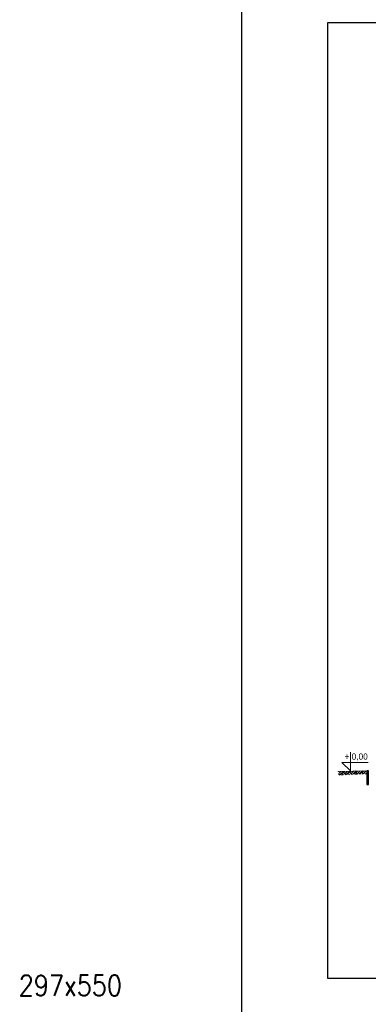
# Model space of a CAD drawing. Header units: centimetres. Extents: x 148485 to 162129, y -6573 to -2118.
# Tile 100 of 167: x 151308 to 151813, y -5076 to -3648. Entities that reach past the tile are written whole.
import ezdxf

# ---------------------------------------------------------------- set-up
doc = ezdxf.new("R2010")
doc.units = ezdxf.units.CM
doc.header["$LTSCALE"] = 0.1
doc.layers.add('A_Opisy', color=7, linetype='Continuous', lineweight=18)
doc.layers.add('HACZE', color=52, linetype='Continuous', lineweight=9)
for name, color, linetype in [('Format', 7, 'Continuous'), ('ozn_graficzne_R&F', 5, 'Continuous'), ('widoki_R&F', 4, 'Continuous')]:
    doc.layers.add(name, color=color, linetype=linetype)
doc.styles.add('skala100(20)', font='simplex.shx', dxfattribs={"width": 0.85, "height": 21})
doc.styles.add('TECH', font='flptechn.ttf')

msp = doc.modelspace()

# ---------------------------------------------------------------- hatches: boundary and pattern name
at = {"layer": 'widoki_R&F', "linetype": 'Continuous'}
h = msp.add_hatch(dxfattribs=at)
h.set_pattern_fill('EARTH', color=256, angle=45)
h.set_pattern_definition([(45, (239.4975, 1255.782), (0, 8.98025612), [6.35, -6.35]), (45, (237.814, 1257.466), (0, 8.98025612), [6.35, -6.35]), (45, (236.13, 1259.15), (0, 8.98025612), [6.35, -6.35]), (135, (236.13, 1260.2724), (-8.98025612, 9e-16), [6.35, -6.35]), (135, (237.814, 1261.956), (-8.98025612, 9e-16), [6.35, -6.35]), (135, (239.4975, 1263.64), (-8.98025612, 9e-16), [6.35, -6.35])])
h.paths.add_polyline_path([(151769.848, -4738.651), (151769.858, -4744.043), (151810.919, -4742.03), (151810.919, -4737.56)])

# ---------------------------------------------------------------- linework, layer by layer
at = {"layer": 'A_Opisy'}
msp.add_lwpolyline([(151787.572, -4710.239), (151787.572, -4737.739), (151775.072, -4725.239), (151812.891, -4725.239)], dxfattribs=at)
at = {"layer": 'Format'}
msp.add_lwpolyline([(151629.32, -5087.917), (153729.32, -5087.917), (153729.32, -3602.917), (151629.32, -3602.917)], close=True, dxfattribs=at)
at = {"layer": 'ozn_graficzne_R&F'}
msp.add_lwpolyline([(151754.32, -5037.917), (153679.32, -5037.917), (153679.32, -3652.917), (151754.32, -3652.917)], close=True, dxfattribs=at)
at = {"layer": 'widoki_R&F', "color": 3, "lineweight": 20}
msp.add_line((151810.919, -4737.56), (151770.145, -4738.643), dxfattribs=at)
at = {"layer": 'widoki_R&F', "color": 4}
msp.add_lwpolyline([(151810.919, -4737.56), (151810.919, -4757.152), (151813.668, -4757.152), (151813.668, -4737.56)], close=True, dxfattribs=at)

# ---------------------------------------------------------------- texts
at = {"layer": 'A_Opisy', "color": 4, "style": 'TECH'}
msp.add_text('+ 0,00', height=9, dxfattribs=at).set_placement((151778.769, -4721.353))
at = {"layer": 'HACZE', "color": 1, "style": 'skala100(20)', "width": 0.85}
msp.add_text('297x550', height=30, dxfattribs=at).set_placement((151306.371, -5063.646))

doc.saveas('drawing.dxf')
